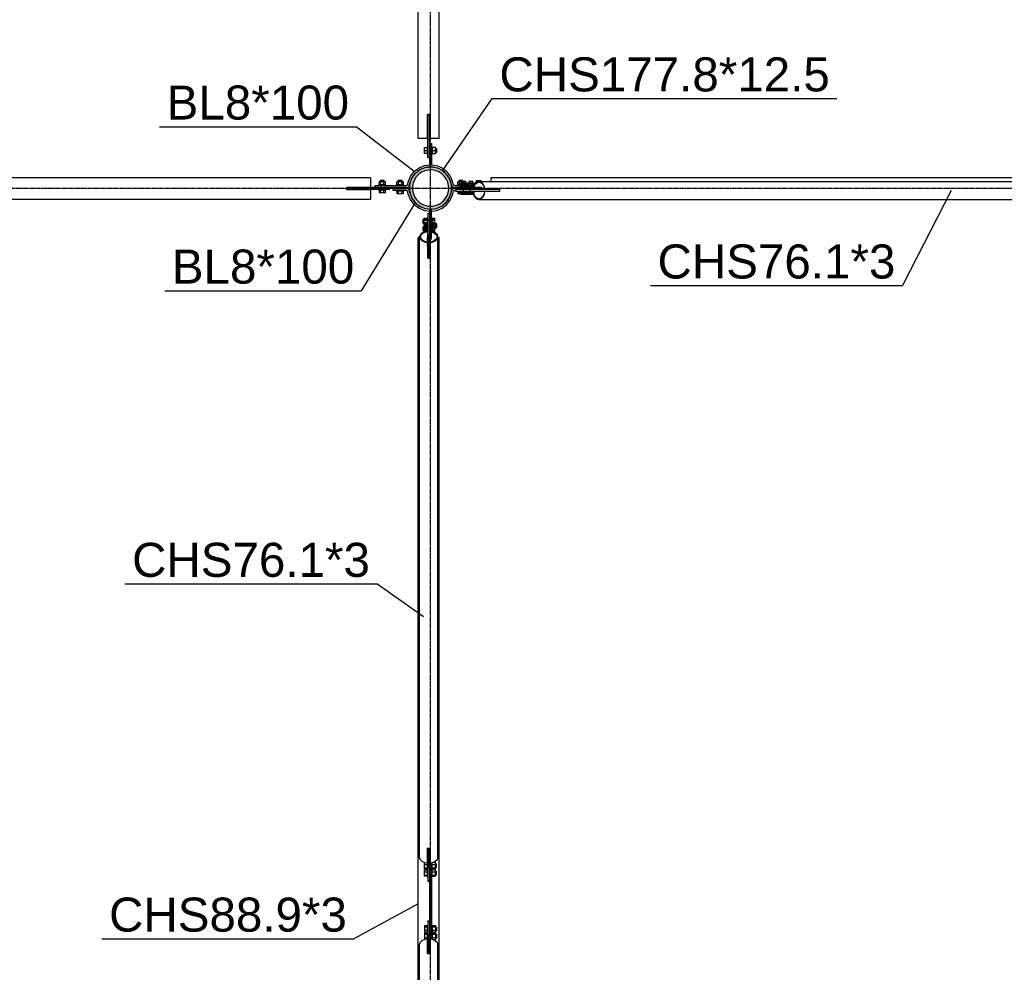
# Model space of a CAD drawing. Header units: millimetres. Extents: x 0 to 142951, y 0 to 27942.
# Tile 48 of 70: x 66618 to 70763, y 17200 to 21208. Entities that reach past the tile are written whole.
import ezdxf

# ---------------------------------------------------------------- set-up
doc = ezdxf.new("R2010")
doc.units = ezdxf.units.MM
doc.linetypes.add('DXK_LINE_DOT3', pattern=[5.9187, 2.979, -0.9799, 0.9799, -0.9799])
doc.styles.add('Arial', font='ARIAL.TTF', dxfattribs={"height": 0.2})

# ---------------------------------------------------------------- blocks, each defined once
blk = doc.blocks.new('Part-43703 - 42569')
at = {"color": 7}
for p, q in [((68335.8, 20393.7), (68335.8, 20205.4)), ((68335.8, 20393.7), (68343.8, 20393.7)), ((68335.8, 20364.3), (68343.8, 20364.3)), ((68335.8, 20336.2), (68343.8, 20336.2)), ((68343.8, 20205.4), (68343.8, 20302.5)), ((68335.8, 20205.4), (68343.8, 20205.4))]:
    blk.add_line(p, q, dxfattribs=at)
blk = doc.blocks.new('Part-42589 - 42569')
h = blk.add_hatch(color=6)
h.paths.add_polyline_path([(68436.7, 20500), (68433.7, 20523), (68424.8, 20544.5), (68410.7, 20562.9), (68392.3, 20577), (68370.8, 20585.9), (68347.8, 20588.9), (68324.8, 20585.9), (68303.4, 20577), (68285, 20562.9), (68270.9, 20544.5), (68262, 20523), (68258.9, 20500), (68262, 20477), (68270.9, 20455.6), (68285, 20437.1), (68303.4, 20423), (68324.8, 20414.1), (68347.8, 20411.1), (68370.8, 20414.1), (68392.3, 20423), (68410.7, 20437.1), (68424.8, 20455.6), (68433.7, 20477)])
h.paths.add_polyline_path([(68414, 20461.8), (68401.9, 20446), (68386, 20433.8), (68367.6, 20426.2), (68347.8, 20423.6), (68328.1, 20426.2), (68309.6, 20433.8), (68293.8, 20446), (68281.7, 20461.8), (68274, 20480.2), (68271.4, 20500), (68274, 20519.8), (68281.7, 20538.2), (68293.8, 20554), (68309.6, 20566.2), (68328.1, 20573.8), (68347.8, 20576.4), (68367.6, 20573.8), (68386, 20566.2), (68401.9, 20554), (68414, 20538.2), (68421.6, 20519.8), (68424.2, 20500), (68421.6, 20480.2)])
for radius, start, end in [(88.9, 15, 195), (76.4, 345, 165), (88.9, 195, 15), (76.4, 165, 345)]:
    blk.add_arc((68347.8, 20500), radius, start, end)
blk = doc.blocks.new('Bolt-43810 - 42569')
at = {"color": 7}
for p, q in [((68502, 20520), (68475, 20520)), ((68475, 20510), (68475, 20520)), ((68479.1, 20510), (68479.1, 20520)), ((68496.3, 20528), (68480.7, 20528)), ((68480.7, 20520), (68480.7, 20528)), ((68492.6, 20510), (68492.6, 20520)), ((68496.3, 20520), (68496.3, 20528)), ((68502, 20510), (68502, 20520)), ((68531.4, 20520), (68504.4, 20520)), ((68504.4, 20510), (68504.4, 20520)), ((68508.5, 20510), (68508.5, 20520)), ((68525.7, 20528), (68510.1, 20528)), ((68510.1, 20520), (68510.1, 20528)), ((68522, 20510), (68522, 20520)), ((68525.7, 20520), (68525.7, 20528)), ((68531.4, 20514.1), (68531.4, 20520)), ((68473.9, 20483), (68473.9, 20486)), ((68503.1, 20483), (68473.9, 20483)), ((68475, 20473), (68475, 20483)), ((68479.1, 20473), (68479.1, 20483)), ((68492.6, 20473), (68492.6, 20483)), ((68502, 20473), (68502, 20483)), ((68503.1, 20483), (68503.1, 20486)), ((68503.3, 20483), (68503.3, 20486)), ((68526.1, 20483), (68503.3, 20483)), ((68504.4, 20473), (68504.4, 20483)), ((68508.5, 20473), (68508.5, 20483)), ((68510.1, 20494), (68510.1, 20496)), ((68522, 20473), (68522, 20483)), ((68532.5, 20485), (68532.5, 20486)), ((68502, 20473), (68475, 20473)), ((68528.2, 20473), (68504.4, 20473))]:
    blk.add_line(p, q, dxfattribs=at)
blk = doc.blocks.new('Bolt-43640 - 42569')
at = {"color": 7}
for p, q in [((68544, 20526), (68537.1, 20526)), ((68537.1, 20526), (68537.1, 20521.3)), ((68543, 20531), (68559, 20531)), ((68543, 20526), (68543, 20531)), ((68559, 20531), (68559, 20528.1)), ((68537.1, 20485), (68537.1, 20486)), ((68544, 20485), (68544, 20486)), ((68557.9, 20485), (68557.9, 20486)), ((68564.8, 20485), (68564.8, 20486))]:
    blk.add_line(p, q, dxfattribs=at)
blk = doc.blocks.new('Part-43777 - 42569')
at = {"color": 7}
for p, q in [((68335.8, 20627.9), (68335.8, 20807.9)), ((68335.8, 20807.9), (68343.8, 20807.9)), ((68343.8, 20627.9), (68343.8, 20807.9)), ((68335.8, 20627.9), (68343.8, 20627.9))]:
    blk.add_line(p, q, dxfattribs=at)
blk = doc.blocks.new('Part-43785 - 42569')
at = {"color": 7}
for p, q in [((68532.7, 20516.9), (68527.1, 20504.6)), ((68541.1, 20525.2), (68532.7, 20516.9)), ((68534.1, 20514.8), (68541.9, 20522.4)), ((68551, 20528.1), (68541.1, 20525.2)), ((68541.9, 20522.4), (68551, 20525.1)), ((68551, 20528.1), (70879.3, 20528.1)), ((68560.8, 20525.2), (68551, 20528.1)), ((68551, 20525.1), (68560.1, 20522.4)), ((68560.1, 20522.4), (68567.8, 20514.8)), ((68569.2, 20516.9), (68560.8, 20525.2)), ((68574.8, 20504.6), (68569.2, 20516.9)), ((70879.3, 20528.1), (70889.2, 20525.2)), ((70889.2, 20525.2), (70897.6, 20516.9)), ((70897.6, 20516.9), (70903.2, 20504.6)), ((68525.8, 20495), (68525.9, 20496)), ((68635.6, 20495), (68525.8, 20495)), ((68635.6, 20485), (68525.8, 20485)), ((68525.8, 20485), (68527.1, 20475.4)), ((68527, 20504), (68527.1, 20504.6)), ((68527.1, 20475.4), (68532.7, 20463.1)), ((68527.8, 20495), (68528, 20496)), ((68529, 20476.6), (68527.8, 20485)), ((68534.1, 20465.2), (68529, 20476.6)), ((68529.2, 20504), (68534.1, 20514.8)), ((68567.8, 20514.8), (68572.9, 20503.4)), ((68572.9, 20476.6), (68567.8, 20465.2)), ((68569.2, 20463.1), (68574.8, 20475.4)), ((68572.9, 20503.4), (68574.1, 20495)), ((68574.1, 20485), (68572.9, 20476.6)), ((68576.1, 20495), (68574.8, 20504.6)), ((68574.8, 20475.4), (68576.1, 20485)), ((68585.2, 20494), (68585.3, 20495)), ((68585.3, 20485), (68585.2, 20486)), ((68587.2, 20494), (68587.3, 20495)), ((68587.3, 20485), (68587.2, 20486)), ((68633.7, 20494), (68633.6, 20495)), ((68633.6, 20485), (68633.7, 20486)), ((68635.7, 20494), (68635.6, 20495)), ((68635.6, 20485), (68635.7, 20486)), ((70845, 20495), (70904.5, 20495)), ((70845, 20495), (70845.6, 20490)), ((70845.6, 20490), (70845, 20485)), ((70845, 20485), (70904.5, 20485)), ((70903.2, 20475.4), (70897.6, 20463.1)), ((70903.2, 20504.6), (70904.5, 20495)), ((70904.5, 20485), (70903.2, 20475.4)), ((68532.7, 20463.1), (68541.1, 20454.8)), ((68541.9, 20457.6), (68534.1, 20465.2)), ((68541.1, 20454.8), (68551, 20452)), ((68551, 20455), (68541.9, 20457.6)), ((68560.1, 20457.6), (68551, 20455)), ((68551, 20452), (68560.8, 20454.8)), ((68551, 20452), (70879.3, 20452)), ((68567.8, 20465.2), (68560.1, 20457.6)), ((68560.8, 20454.8), (68569.2, 20463.1)), ((70889.2, 20454.8), (70879.3, 20452)), ((70897.6, 20463.1), (70889.2, 20454.8))]:
    blk.add_line(p, q, dxfattribs=at)
blk = doc.blocks.new('Bolt-43736 - 42569')
at = {"color": 7}
for p, q in [((68322.8, 17396.1), (68332.8, 17396.1)), ((68322.8, 17396.1), (68322.8, 17368.8)), ((68322.8, 17391.3), (68332.8, 17391.3)), ((68322.8, 17377.6), (68332.8, 17377.6)), ((68322.8, 17368.8), (68332.8, 17368.8)), ((68322.8, 17365.3), (68332.8, 17365.3)), ((68322.8, 17365.3), (68322.8, 17338.5)), ((68332.8, 17397.2), (68332.8, 17367.7)), ((68332.8, 17397.2), (68335.8, 17397.2)), ((68332.8, 17367.7), (68335.8, 17367.7)), ((68332.8, 17366.5), (68332.8, 17340.5)), ((68332.8, 17366.5), (68335.8, 17366.5)), ((68351.8, 17397.2), (68354.8, 17397.2)), ((68351.8, 17367.7), (68354.8, 17367.7)), ((68351.8, 17366.5), (68354.8, 17366.5)), ((68354.8, 17397.2), (68354.8, 17367.7)), ((68354.8, 17396.1), (68367.8, 17396.1)), ((68354.8, 17391.3), (68367.8, 17391.3)), ((68354.8, 17377.6), (68367.8, 17377.6)), ((68354.8, 17368.8), (68367.8, 17368.8)), ((68354.8, 17366.5), (68354.8, 17339.4)), ((68354.8, 17365.3), (68367.8, 17365.3)), ((68367.8, 17396.1), (68367.8, 17368.8)), ((68367.8, 17390.3), (68372.8, 17390.3)), ((68367.8, 17374.6), (68372.8, 17374.6)), ((68367.8, 17365.3), (68367.8, 17338)), ((68372.8, 17390.3), (68372.8, 17374.6)), ((68322.8, 17360.5), (68332.8, 17360.5)), ((68322.8, 17346.9), (68332.8, 17346.9)), ((68334.8, 17336.9), (68335.8, 17336.9)), ((68354.8, 17360.5), (68367.8, 17360.5)), ((68354.8, 17346.9), (68367.8, 17346.9)), ((68358, 17338), (68367.8, 17338)), ((68367.8, 17359.6), (68372.8, 17359.6)), ((68367.8, 17343.8), (68372.8, 17343.8)), ((68372.8, 17359.6), (68372.8, 17343.8))]:
    blk.add_line(p, q, dxfattribs=at)
blk = doc.blocks.new('Part-43633 - 42569')
at = {"color": 7}
blk.add_line((68521, 20494), (68521, 20496), dxfattribs=at)
blk = doc.blocks.new('Part-43631 - 42569')
at = {"color": 7}
for p, q in [((68263.4, 20548.7), (68278.9, 20568.9)), ((68270.4, 20544.7), (68284.6, 20563.2)), ((68278.9, 20568.9), (68299.1, 20584.4)), ((68284.6, 20563.2), (68303.1, 20577.4)), ((68299.1, 20584.4), (68322.6, 20594.1)), ((68303.1, 20577.4), (68324.7, 20586.4)), ((68322.6, 20594.1), (68347.8, 20597.5)), ((68324.7, 20586.4), (68347.8, 20589.4)), ((68347.8, 20597.5), (68373.1, 20594.1)), ((68347.8, 20589.4), (68371, 20586.4)), ((68371, 20586.4), (68392.5, 20577.4)), ((68373.1, 20594.1), (68396.6, 20584.4)), ((68392.5, 20577.4), (68411.1, 20563.2)), ((68396.6, 20584.4), (68416.8, 20568.9)), ((68425.3, 20544.7), (68411.1, 20563.2)), ((68432.3, 20548.7), (68416.8, 20568.9)), ((68252.6, 20517), (68251.2, 20513.4)), ((68252.6, 20517), (68253.7, 20525.2)), ((68253.7, 20525.2), (68263.4, 20548.7)), ((68257.8, 20508.8), (68260.5, 20515.9)), ((68260.5, 20515.9), (68261.5, 20523.1)), ((68261.5, 20523.1), (68270.4, 20544.7)), ((68434.2, 20523.1), (68425.3, 20544.7)), ((68442, 20525.2), (68432.3, 20548.7)), ((68435.1, 20515.9), (68434.2, 20523.1)), ((68435.1, 20515.9), (68437.9, 20508.8)), ((68443.1, 20517), (68442, 20525.2)), ((68444.5, 20513.4), (68443.1, 20517)), ((68114.7, 20510), (68244.7, 20510)), ((68114.7, 20502), (68114.7, 20510)), ((68244.7, 20502), (68114.7, 20502)), ((68248.4, 20510.9), (68244.7, 20510)), ((68244.7, 20502), (68252.1, 20503.8)), ((68251.2, 20513.4), (68248.4, 20510.9)), ((68252.1, 20503.8), (68257.8, 20508.8)), ((68437.9, 20508.8), (68443.4, 20504)), ((68447.3, 20510.9), (68444.5, 20513.4)), ((68451, 20510), (68447.3, 20510.9)), ((68451, 20510), (68529.6, 20510))]:
    blk.add_line(p, q, dxfattribs=at)
blk = doc.blocks.new('Bolt-43639 - 42569')
at = {"color": 7}
for p, q in [((68489.8, 20526), (68462.1, 20526)), ((68462.1, 20513), (68462.1, 20526)), ((68484, 20532), (68468, 20532)), ((68468, 20526), (68468, 20532)), ((68469, 20513), (68469, 20526)), ((68482.9, 20513), (68482.9, 20526)), ((68484, 20526), (68484, 20532)), ((68489.8, 20513), (68489.8, 20526)), ((68491, 20513), (68461, 20513)), ((68461, 20510), (68461, 20513)), ((68462.1, 20486), (68462.1, 20477)), ((68462.1, 20477), (68489.8, 20477)), ((68469, 20477), (68469, 20486)), ((68482.9, 20477), (68482.9, 20486)), ((68489.8, 20477), (68489.8, 20486)), ((68491, 20510), (68491, 20513))]:
    blk.add_line(p, q, dxfattribs=at)
blk = doc.blocks.new('Part-43627 - 42569')
at = {"color": 7}
for p, q in [((73494.7, 20542.5), (68601, 20542.5)), ((68601, 20542.5), (68601, 20528.1))]:
    blk.add_line(p, q, dxfattribs=at)
blk = doc.blocks.new('Part-43538 - 42569')
at = {"color": 7}
for p, q in [((68295.4, 14707.9), (68295.4, 20292.1)), ((68301.8, 20292.1), (68295.4, 20292.1)), ((68334.8, 20292.1), (68335.3, 20292.1)), ((68335.3, 20255.9), (68335.3, 20292.1)), ((68344.3, 20255.9), (68344.3, 20285.1)), ((68384.3, 20292.1), (68377.9, 20292.1)), ((68384.3, 14707.9), (68384.3, 20292.1)), ((68335.3, 14707.9), (68335.3, 14744.1)), ((68344.3, 14714.9), (68344.3, 14744.1)), ((68295.4, 14707.9), (68301.8, 14707.9)), ((68334.8, 14707.9), (68335.3, 14707.9)), ((68384.3, 14707.9), (68377.9, 14707.9))]:
    blk.add_line(p, q, dxfattribs=at)
blk = doc.blocks.new('Part-43630 - 42569')
at = {"color": 7}
for p, q in [((68189.7, 20498), (68244.7, 20498)), ((68189.7, 20490), (68189.7, 20498)), ((68244.7, 20490), (68189.7, 20490)), ((68252.1, 20496.2), (68244.7, 20498)), ((68244.7, 20490), (68248.4, 20489.1)), ((68248.4, 20489.1), (68251.2, 20486.6)), ((68251.2, 20486.6), (68252.6, 20483)), ((68257.8, 20491.2), (68252.1, 20496.2)), ((68253.7, 20474.8), (68252.6, 20483)), ((68263.4, 20451.3), (68253.7, 20474.8)), ((68260.5, 20484.1), (68257.8, 20491.2)), ((68261.5, 20476.9), (68260.5, 20484.1)), ((68270.4, 20455.3), (68261.5, 20476.9)), ((68425.3, 20455.3), (68434.2, 20476.9)), ((68432.3, 20451.3), (68442, 20474.8)), ((68434.2, 20476.9), (68435.1, 20484.1)), ((68437.9, 20491.2), (68435.1, 20484.1)), ((68443.4, 20496), (68437.9, 20491.2)), ((68442, 20474.8), (68443.1, 20483)), ((68443.1, 20483), (68444.5, 20486.6)), ((68444.5, 20486.6), (68447.3, 20489.1)), ((68447.3, 20489.1), (68451, 20490)), ((68451, 20490), (68454.5, 20490)), ((68506, 20494), (68506, 20496)), ((68278.9, 20431.1), (68263.4, 20451.3)), ((68284.6, 20436.8), (68270.4, 20455.3)), ((68284.6, 20436.8), (68303.1, 20422.6)), ((68392.5, 20422.6), (68411.1, 20436.8)), ((68411.1, 20436.8), (68425.3, 20455.3)), ((68416.8, 20431.1), (68432.3, 20451.3)), ((68278.9, 20431.1), (68299.1, 20415.6)), ((68299.1, 20415.6), (68322.6, 20405.9)), ((68303.1, 20422.6), (68324.7, 20413.6)), ((68322.6, 20405.9), (68343.8, 20403.1)), ((68324.7, 20413.6), (68344, 20411.1)), ((68351.6, 20411.1), (68371, 20413.6)), ((68351.8, 20403.1), (68373.1, 20405.9)), ((68371, 20413.6), (68392.5, 20422.6)), ((68373.1, 20405.9), (68396.6, 20415.6)), ((68396.6, 20415.6), (68416.8, 20431.1))]:
    blk.add_line(p, q, dxfattribs=at)
blk = doc.blocks.new('Bolt-43638 - 42569')
at = {"color": 7}
for p, q in [((68233.6, 20526), (68205.8, 20526)), ((68205.8, 20513), (68205.8, 20526)), ((68227.7, 20532), (68211.7, 20532)), ((68211.7, 20526), (68211.7, 20532)), ((68212.8, 20513), (68212.8, 20526)), ((68226.6, 20513), (68226.6, 20526)), ((68227.7, 20526), (68227.7, 20532)), ((68233.6, 20513), (68233.6, 20526)), ((68234.7, 20513), (68204.7, 20513)), ((68204.7, 20510), (68204.7, 20513)), ((68204.7, 20487), (68204.7, 20490)), ((68234.7, 20487), (68204.7, 20487)), ((68205.8, 20487), (68205.8, 20477)), ((68205.8, 20477), (68233.6, 20477)), ((68211.7, 20498), (68211.7, 20502)), ((68212.8, 20477), (68212.8, 20487)), ((68226.6, 20477), (68226.6, 20487)), ((68227.7, 20498), (68227.7, 20502)), ((68233.6, 20477), (68233.6, 20487)), ((68234.7, 20510), (68234.7, 20513)), ((68234.7, 20487), (68234.7, 20490))]:
    blk.add_line(p, q, dxfattribs=at)
blk = doc.blocks.new('Bolt-43648 - 42569')
at = {"color": 7}
for p, q in [((68322.8, 20354.1), (68332.8, 20354.1)), ((68322.8, 20354.1), (68322.8, 20330.1)), ((68332.8, 20357.1), (68332.8, 20327.1)), ((68332.8, 20357.1), (68335.8, 20357.1)), ((68351.8, 20357.1), (68354.8, 20357.1)), ((68354.8, 20357.1), (68354.8, 20327.1)), ((68354.8, 20354.1), (68367.8, 20354.1)), ((68367.8, 20354.1), (68367.8, 20330.1)), ((68367.8, 20350.1), (68372.8, 20350.1)), ((68372.8, 20350.1), (68372.8, 20334.1)), ((68322.8, 20342.1), (68332.8, 20342.1)), ((68322.8, 20330.1), (68332.8, 20330.1)), ((68332.8, 20327.1), (68335.8, 20327.1)), ((68351.8, 20327.1), (68354.8, 20327.1)), ((68354.8, 20342.1), (68367.8, 20342.1)), ((68367.8, 20330.1), (68354.8, 20330.1)), ((68367.8, 20334.1), (68372.8, 20334.1))]:
    blk.add_line(p, q, dxfattribs=at)
blk = doc.blocks.new('Part-43650 - 42569')
at = {"color": 7}
for p, q in [((68094.7, 20542.5), (63201, 20542.5)), ((68094.7, 20542.5), (68094.7, 20502.5)), ((67993.7, 20502.5), (68094.7, 20502.5)), ((67993.7, 20502.5), (67993.7, 20493.5)), ((67993.7, 20493.5), (68094.7, 20493.5)), ((68094.7, 20493.5), (68094.7, 20453.6)), ((63201, 20453.6), (68094.7, 20453.6))]:
    blk.add_line(p, q, dxfattribs=at)
blk = doc.blocks.new('Part-43654 - 42569')
at = {"color": 7}
for p, q in [((68174.7, 20502), (67994.7, 20502)), ((67994.7, 20494), (67994.7, 20502)), ((68174.7, 20494), (67994.7, 20494)), ((68174.7, 20494), (68174.7, 20502))]:
    blk.add_line(p, q, dxfattribs=at)
blk = doc.blocks.new('Bolt-43656 - 42569')
at = {"color": 7}
for p, q in [((68158.6, 20526), (68130.8, 20526)), ((68130.8, 20513), (68130.8, 20526)), ((68152.7, 20531), (68136.7, 20531)), ((68136.7, 20526), (68136.7, 20531)), ((68137.8, 20513), (68137.8, 20526)), ((68151.6, 20513), (68151.6, 20526)), ((68152.7, 20526), (68152.7, 20531)), ((68158.6, 20513), (68158.6, 20526)), ((68159.7, 20513), (68129.7, 20513)), ((68129.7, 20510), (68129.7, 20513)), ((68129.7, 20491), (68129.7, 20494)), ((68159.7, 20491), (68129.7, 20491)), ((68130.8, 20491), (68130.8, 20481)), ((68130.8, 20481), (68158.6, 20481)), ((68137.8, 20481), (68137.8, 20491)), ((68151.6, 20481), (68151.6, 20491)), ((68158.6, 20481), (68158.6, 20491)), ((68159.7, 20510), (68159.7, 20513)), ((68159.7, 20491), (68159.7, 20494))]:
    blk.add_line(p, q, dxfattribs=at)
blk = doc.blocks.new('Bolt-43778 - 42569')
at = {"color": 7}
for p, q in [((68322.8, 20669.9), (68332.8, 20669.9)), ((68322.8, 20645.9), (68322.8, 20669.9)), ((68322.8, 20657.9), (68332.8, 20657.9)), ((68332.8, 20645.9), (68322.8, 20645.9)), ((68332.8, 20672.9), (68332.8, 20642.9)), ((68332.8, 20672.9), (68335.8, 20672.9)), ((68332.8, 20642.9), (68335.8, 20642.9)), ((68351.8, 20672.9), (68354.8, 20672.9)), ((68351.8, 20642.9), (68354.8, 20642.9)), ((68354.8, 20672.9), (68354.8, 20642.9)), ((68367.8, 20669.9), (68354.8, 20669.9)), ((68354.8, 20657.9), (68367.8, 20657.9)), ((68354.8, 20645.9), (68367.8, 20645.9)), ((68367.8, 20645.9), (68367.8, 20669.9)), ((68367.8, 20665.9), (68372.8, 20665.9)), ((68367.8, 20649.9), (68372.8, 20649.9)), ((68372.8, 20665.9), (68372.8, 20649.9))]:
    blk.add_line(p, q, dxfattribs=at)
blk = doc.blocks.new('Part-43776 - 42569')
at = {"color": 7}
for p, q in [((68343.8, 20687.9), (68343.8, 20598)), ((68343.8, 20687.9), (68351.8, 20687.9)), ((68351.8, 20687.9), (68351.8, 20598)), ((68343.8, 20598), (68351.8, 20598))]:
    blk.add_line(p, q, dxfattribs=at)
blk = doc.blocks.new('Part-43790 - 42569')
at = {"color": 7}
for p, q in [((68638.9, 20494), (68454.5, 20494)), ((68454.5, 20494), (68454.5, 20486)), ((68638.9, 20486), (68454.5, 20486)), ((68485.8, 20486), (68485.8, 20494)), ((68514, 20486), (68514, 20494)), ((68638.9, 20486), (68638.9, 20494))]:
    blk.add_line(p, q, dxfattribs=at)
blk = doc.blocks.new('Bolt-43808 - 42569')
at = {"color": 7}
for p, q in [((68475, 20520), (68502, 20520)), ((68475, 20507), (68475, 20520)), ((68496.3, 20528), (68480.7, 20528)), ((68480.7, 20520), (68480.7, 20528)), ((68484.4, 20507), (68484.4, 20520)), ((68496.3, 20520), (68496.3, 20528)), ((68497.9, 20507), (68497.9, 20520)), ((68502, 20520), (68502, 20507)), ((68504.4, 20520), (68531.4, 20520)), ((68504.4, 20507), (68504.4, 20520)), ((68525.7, 20528), (68510.1, 20528)), ((68510.1, 20520), (68510.1, 20528)), ((68513.8, 20507), (68513.8, 20520)), ((68525.7, 20520), (68525.7, 20528)), ((68527.3, 20507), (68527.3, 20520)), ((68531.4, 20520), (68531.4, 20507)), ((68503.1, 20507), (68473.9, 20507)), ((68473.9, 20504), (68473.9, 20507)), ((68473.9, 20483), (68473.9, 20486)), ((68503.1, 20483), (68473.9, 20483)), ((68475, 20473), (68475, 20483)), ((68480.7, 20494), (68480.7, 20496)), ((68484.4, 20473), (68484.4, 20483)), ((68496.3, 20494), (68496.3, 20496)), ((68497.9, 20473), (68497.9, 20483)), ((68502, 20473), (68502, 20483)), ((68503.1, 20504), (68503.1, 20507)), ((68503.1, 20483), (68503.1, 20486)), ((68532.5, 20507), (68503.3, 20507)), ((68503.3, 20504), (68503.3, 20507)), ((68503.3, 20483), (68503.3, 20486)), ((68532.5, 20483), (68503.3, 20483)), ((68504.4, 20473), (68504.4, 20483)), ((68510.1, 20494), (68510.1, 20496)), ((68513.8, 20473), (68513.8, 20483)), ((68525.7, 20494), (68525.7, 20496)), ((68527.3, 20473), (68527.3, 20483)), ((68531.4, 20473), (68531.4, 20483)), ((68532.5, 20504), (68532.5, 20507)), ((68532.5, 20483), (68532.5, 20486)), ((68502, 20473), (68475, 20473)), ((68531.4, 20473), (68504.4, 20473))]:
    blk.add_line(p, q, dxfattribs=at)
blk = doc.blocks.new('Part-43696 - 42569')
at = {"color": 7}
for p, q in [((68312.9, 20311.6), (68304.7, 20303.8)), ((68307.5, 20303), (68315.1, 20310.3)), ((68325.3, 20316.9), (68312.9, 20311.6)), ((68315.1, 20310.3), (68326.4, 20315.1)), ((68334.8, 20318.1), (68325.3, 20316.9)), ((68326.4, 20315.1), (68334.8, 20316.2)), ((68334.8, 20318.1), (68334.8, 20208.5)), ((68354.4, 20316.9), (68351.8, 20317.2)), ((68351.8, 20315.3), (68353.3, 20315.1)), ((68353.3, 20315.1), (68364.6, 20310.3)), ((68366.7, 20311.6), (68354.4, 20316.9)), ((68364.6, 20310.3), (68372.2, 20303)), ((68375, 20303.8), (68366.7, 20311.6)), ((68304.7, 20303.8), (68301.8, 20294.5)), ((68301.8, 17682.9), (68301.8, 20294.5)), ((68301.8, 20294.5), (68304.7, 20285.1)), ((68304.7, 20285.1), (68312.9, 20277.3)), ((68304.8, 20294.5), (68307.5, 20303)), ((68307.5, 20285.9), (68304.8, 20294.5)), ((68315.1, 20278.6), (68307.5, 20285.9)), ((68312.9, 20277.3), (68325.3, 20272)), ((68326.4, 20273.8), (68315.1, 20278.6)), ((68325.3, 20272), (68334.8, 20270.8)), ((68334.8, 20272.7), (68326.4, 20273.8)), ((68344.8, 20285.1), (68344.8, 20208.5)), ((68353.3, 20273.8), (68344.8, 20272.7)), ((68344.8, 20270.8), (68354.4, 20272)), ((68364.6, 20278.6), (68353.3, 20273.8)), ((68354.4, 20272), (68366.7, 20277.3)), ((68372.2, 20285.9), (68364.6, 20278.6)), ((68366.7, 20277.3), (68375, 20285.1)), ((68372.2, 20303), (68374.9, 20294.5)), ((68374.9, 20294.5), (68372.2, 20285.9)), ((68377.9, 20294.5), (68375, 20303.8)), ((68375, 20285.1), (68377.9, 20294.5)), ((68377.9, 17682.9), (68377.9, 20294.5)), ((68334.8, 20255.8), (68335.8, 20256)), ((68334.8, 20253.9), (68335.8, 20254.1)), ((68343.8, 20256), (68344.8, 20255.8)), ((68343.8, 20254.1), (68344.8, 20253.9)), ((68334.8, 20210.4), (68335.8, 20210.3)), ((68334.8, 20208.5), (68335.8, 20208.3)), ((68343.8, 20210.3), (68344.8, 20210.4)), ((68343.8, 20208.3), (68344.8, 20208.5)), ((68334.8, 17659.2), (68334.8, 17721.5)), ((68339.8, 17720.9), (68334.8, 17721.5)), ((68344.8, 17721.5), (68339.8, 17720.9)), ((68344.8, 17659.2), (68344.8, 17721.5)), ((68304.7, 17673.6), (68301.8, 17682.9)), ((68312.9, 17665.7), (68304.7, 17673.6)), ((68325.3, 17660.5), (68312.9, 17665.7)), ((68334.8, 17659.2), (68325.3, 17660.5)), ((68354.4, 17660.5), (68344.8, 17659.2)), ((68366.7, 17665.7), (68354.4, 17660.5)), ((68375, 17673.6), (68366.7, 17665.7)), ((68377.9, 17682.9), (68375, 17673.6))]:
    blk.add_line(p, q, dxfattribs=at)
blk = doc.blocks.new('Part-43699 - 42569')
at = {"color": 7}
for p, q in [((68301.8, 17317.1), (68304.7, 17326.4)), ((68304.7, 17326.4), (68312.9, 17334.3)), ((68312.9, 17334.3), (68325.3, 17339.5)), ((68325.3, 17339.5), (68334.8, 17340.8)), ((68334.8, 17278.5), (68334.8, 17340.8)), ((68344.8, 17278.5), (68344.8, 17340.8)), ((68344.8, 17340.8), (68354.4, 17339.5)), ((68354.4, 17339.5), (68366.7, 17334.3)), ((68366.7, 17334.3), (68375, 17326.4)), ((68375, 17326.4), (68377.9, 17317.1)), ((68301.8, 14705.5), (68301.8, 17317.1)), ((68377.9, 14705.5), (68377.9, 17317.1)), ((68334.8, 17278.5), (68339.8, 17279.1)), ((68339.8, 17279.1), (68344.8, 17278.5)), ((68334.8, 14791.5), (68335.8, 14791.7)), ((68334.8, 14791.5), (68334.8, 14681.9)), ((68334.8, 14789.6), (68335.8, 14789.7)), ((68343.8, 14791.7), (68344.8, 14791.5)), ((68343.8, 14789.7), (68344.8, 14789.6)), ((68344.8, 14791.5), (68344.8, 14714.9)), ((68304.7, 14714.9), (68301.8, 14705.5)), ((68312.9, 14722.7), (68304.7, 14714.9)), ((68304.8, 14705.5), (68307.5, 14714.1)), ((68307.5, 14714.1), (68315.1, 14721.4)), ((68325.3, 14728), (68312.9, 14722.7)), ((68315.1, 14721.4), (68326.4, 14726.2)), ((68334.8, 14729.2), (68325.3, 14728)), ((68326.4, 14726.2), (68334.8, 14727.3)), ((68334.8, 14746.1), (68335.8, 14745.9)), ((68334.8, 14744.2), (68335.8, 14744)), ((68343.8, 14745.9), (68344.8, 14746.1)), ((68343.8, 14744), (68344.8, 14744.2)), ((68354.4, 14728), (68344.8, 14729.2)), ((68344.8, 14727.3), (68353.3, 14726.2)), ((68353.3, 14726.2), (68364.6, 14721.4)), ((68366.7, 14722.7), (68354.4, 14728)), ((68364.6, 14721.4), (68372.2, 14714.1)), ((68375, 14714.9), (68366.7, 14722.7)), ((68372.2, 14714.1), (68374.9, 14705.5)), ((68377.9, 14705.5), (68375, 14714.9)), ((68301.8, 14705.5), (68304.7, 14696.2)), ((68304.7, 14696.2), (68312.9, 14688.4)), ((68307.5, 14697), (68304.8, 14705.5)), ((68315.1, 14689.7), (68307.5, 14697)), ((68312.9, 14688.4), (68325.3, 14683.1)), ((68326.4, 14684.9), (68315.1, 14689.7)), ((68325.3, 14683.1), (68334.8, 14681.9)), ((68334.8, 14683.8), (68326.4, 14684.9)), ((68353.3, 14684.9), (68351.8, 14684.7)), ((68351.8, 14682.8), (68354.4, 14683.1)), ((68364.6, 14689.7), (68353.3, 14684.9)), ((68354.4, 14683.1), (68366.7, 14688.4)), ((68372.2, 14697), (68364.6, 14689.7)), ((68366.7, 14688.4), (68375, 14696.2)), ((68374.9, 14705.5), (68372.2, 14697)), ((68375, 14696.2), (68377.9, 14705.5))]:
    blk.add_line(p, q, dxfattribs=at)
blk = doc.blocks.new('Part-43700 - 42569')
at = {"color": 7}
for p, q in [((68351.8, 20411.1), (68343.8, 20411.1)), ((68343.8, 20411.1), (68343.8, 20302.5)), ((68343.8, 20401.1), (68351.8, 20401.1)), ((68351.8, 20285.1), (68351.8, 20411.1)), ((68351.8, 20285.1), (68343.8, 20285.1))]:
    blk.add_line(p, q, dxfattribs=at)
blk = doc.blocks.new('Bolt-43708 - 42569')
at = {"color": 7}
for p, q in [((68314.8, 20367.7), (68314.8, 20351.9)), ((68314.8, 20367.7), (68319.8, 20367.7)), ((68314.8, 20351.9), (68319.8, 20351.9)), ((68319.8, 20373.5), (68319.8, 20346.2)), ((68319.8, 20373.5), (68332.8, 20373.5)), ((68319.8, 20364.6), (68332.8, 20364.6)), ((68319.8, 20351), (68332.8, 20351)), ((68332.8, 20374.6), (68332.8, 20345)), ((68332.8, 20374.6), (68335.8, 20374.6)), ((68351.8, 20374.6), (68354.8, 20374.6)), ((68354.8, 20345.8), (68354.8, 20374.6)), ((68354.8, 20373.5), (68364.8, 20373.5)), ((68354.8, 20364.6), (68364.8, 20364.6)), ((68354.8, 20351), (68364.8, 20351)), ((68364.8, 20373.5), (68364.8, 20346.2)), ((68314.8, 20336.9), (68314.8, 20321.2)), ((68314.8, 20336.9), (68319.8, 20336.9)), ((68314.8, 20321.2), (68319.8, 20321.2)), ((68319.8, 20346.2), (68332.8, 20346.2)), ((68319.8, 20342.7), (68319.8, 20315.4)), ((68319.8, 20342.7), (68332.8, 20342.7)), ((68319.8, 20333.9), (68332.8, 20333.9)), ((68319.8, 20320.2), (68332.8, 20320.2)), ((68319.8, 20315.4), (68332.8, 20315.4)), ((68332.8, 20345), (68335.8, 20345)), ((68332.8, 20343.8), (68332.8, 20314.3)), ((68332.8, 20343.8), (68335.8, 20343.8)), ((68332.8, 20314.3), (68335.8, 20314.3)), ((68351.8, 20345), (68354.8, 20345)), ((68351.8, 20343.8), (68354.8, 20343.8)), ((68351.8, 20314.3), (68354.8, 20314.3)), ((68354.8, 20346.2), (68364.8, 20346.2)), ((68354.8, 20345), (68354.8, 20345.8)), ((68354.8, 20315), (68354.8, 20343.8)), ((68354.8, 20342.7), (68364.8, 20342.7)), ((68354.8, 20333.9), (68364.8, 20333.9)), ((68354.8, 20320.2), (68364.8, 20320.2)), ((68354.8, 20315.4), (68364.8, 20315.4)), ((68354.8, 20314.3), (68354.8, 20315)), ((68364.8, 20342.7), (68364.8, 20315.4))]:
    blk.add_line(p, q, dxfattribs=at)
blk = doc.blocks.new('Bolt-43709 - 42569')
at = {"color": 7}
for p, q in [((68314.8, 20367.7), (68314.8, 20367.3)), ((68314.8, 20367.7), (68319.8, 20367.7)), ((68314.8, 20367.3), (68314.8, 20351.9)), ((68314.8, 20351.9), (68319.8, 20351.9)), ((68319.8, 20373.5), (68319.8, 20346.2)), ((68319.8, 20373.5), (68332.8, 20373.5)), ((68319.8, 20368.7), (68332.8, 20368.7)), ((68319.8, 20355), (68332.8, 20355)), ((68332.8, 20374.6), (68332.8, 20373.9)), ((68332.8, 20374.6), (68335.8, 20374.6)), ((68332.8, 20373.9), (68332.8, 20345)), ((68351.8, 20374.6), (68354.8, 20374.6)), ((68354.8, 20374.6), (68354.8, 20345)), ((68354.8, 20373.5), (68364.8, 20373.5)), ((68354.8, 20368.7), (68364.8, 20368.7)), ((68354.8, 20355), (68364.8, 20355)), ((68364.8, 20373.5), (68364.8, 20346.2)), ((68314.8, 20336.9), (68314.8, 20336.6)), ((68314.8, 20336.9), (68319.8, 20336.9)), ((68314.8, 20336.6), (68314.8, 20321.2)), ((68314.8, 20321.2), (68319.8, 20321.2)), ((68319.8, 20346.2), (68332.8, 20346.2)), ((68319.8, 20342.7), (68319.8, 20315.4)), ((68319.8, 20342.7), (68332.8, 20342.7)), ((68319.8, 20337.9), (68332.8, 20337.9)), ((68319.8, 20324.3), (68332.8, 20324.3)), ((68319.8, 20315.4), (68321.7, 20315.4)), ((68332.8, 20345), (68335.8, 20345)), ((68332.8, 20343.8), (68332.8, 20343.1)), ((68332.8, 20343.8), (68335.8, 20343.8)), ((68332.8, 20343.1), (68332.8, 20317.9)), ((68334.8, 20314.3), (68335.8, 20314.3)), ((68351.8, 20345), (68354.8, 20345)), ((68351.8, 20343.8), (68354.8, 20343.8)), ((68354.8, 20346.2), (68364.8, 20346.2)), ((68354.8, 20317.5), (68354.8, 20343.8)), ((68354.8, 20342.7), (68364.8, 20342.7)), ((68354.8, 20337.9), (68364.8, 20337.9)), ((68354.8, 20324.3), (68364.8, 20324.3)), ((68354.8, 20316.7), (68354.8, 20317.5)), ((68358, 20315.4), (68364.8, 20315.4)), ((68364.8, 20342.7), (68364.8, 20315.4))]:
    blk.add_line(p, q, dxfattribs=at)
blk = doc.blocks.new('GridLine-43852 - 42569')
at = {"color": 6, "linetype": 'DXK_LINE_DOT3'}
blk.add_line((68347.8, 1000), (68347.8, 27692), dxfattribs=at)
blk = doc.blocks.new('Part-43730 - 42569')
at = {"color": 7}
for p, q in [((68344.8, 17698.2), (68343.8, 17698.2)), ((68351.8, 17660.1), (68351.8, 17339.9)), ((68343.8, 17640.1), (68343.8, 17359.9)), ((68343.8, 17636.9), (68351.8, 17636.9)), ((68343.8, 17363.1), (68351.8, 17363.1)), ((68343.8, 17301.8), (68344.8, 17301.8))]:
    blk.add_line(p, q, dxfattribs=at)
blk = doc.blocks.new('Part-43733 - 42569')
at = {"color": 7}
for p, q in [((68335.8, 17721.4), (68335.8, 17583.6)), ((68335.8, 17717), (68343.8, 17717)), ((68343.8, 17640.1), (68343.8, 17721.4)), ((68335.8, 17586.2), (68343.8, 17586.2)), ((68335.8, 17583.6), (68343.8, 17583.6))]:
    blk.add_line(p, q, dxfattribs=at)
blk = doc.blocks.new('Bolt-43734 - 42569')
at = {"color": 7}
for p, q in [((68322.8, 17634.7), (68322.8, 17661.5)), ((68332.8, 17659.5), (68332.8, 17633.5)), ((68334.8, 17663.1), (68335.8, 17663.1)), ((68354.8, 17634.3), (68354.8, 17660.7)), ((68367.8, 17662), (68358, 17662)), ((68367.8, 17634.7), (68367.8, 17662)), ((68367.8, 17656.2), (68372.8, 17656.2)), ((68372.8, 17640.8), (68372.8, 17656.2)), ((68322.8, 17653.1), (68332.8, 17653.1)), ((68322.8, 17639.5), (68332.8, 17639.5)), ((68332.8, 17634.7), (68322.8, 17634.7)), ((68322.8, 17631.2), (68332.8, 17631.2)), ((68322.8, 17603.9), (68322.8, 17631.2)), ((68322.8, 17622.4), (68332.8, 17622.4)), ((68332.8, 17633.5), (68335.8, 17633.5)), ((68332.8, 17632.3), (68332.8, 17602.8)), ((68332.8, 17632.3), (68335.8, 17632.3)), ((68351.8, 17633.5), (68354.8, 17633.5)), ((68351.8, 17632.3), (68354.8, 17632.3)), ((68354.8, 17653.1), (68367.8, 17653.1)), ((68354.8, 17639.5), (68367.8, 17639.5)), ((68354.8, 17634.7), (68367.8, 17634.7)), ((68354.8, 17633.5), (68354.8, 17634.3)), ((68354.8, 17603.5), (68354.8, 17632.3)), ((68367.8, 17631.2), (68354.8, 17631.2)), ((68354.8, 17622.4), (68367.8, 17622.4)), ((68367.8, 17640.4), (68372.8, 17640.4)), ((68367.8, 17603.9), (68367.8, 17631.2)), ((68367.8, 17625.4), (68372.8, 17625.4)), ((68372.8, 17640.4), (68372.8, 17640.8)), ((68372.8, 17610.1), (68372.8, 17625.4)), ((68322.8, 17608.7), (68332.8, 17608.7)), ((68332.8, 17603.9), (68322.8, 17603.9)), ((68332.8, 17602.8), (68335.8, 17602.8)), ((68351.8, 17602.8), (68354.8, 17602.8)), ((68354.8, 17608.7), (68367.8, 17608.7)), ((68354.8, 17603.9), (68367.8, 17603.9)), ((68354.8, 17602.8), (68354.8, 17603.5)), ((68367.8, 17609.7), (68372.8, 17609.7)), ((68372.8, 17609.7), (68372.8, 17610.1))]:
    blk.add_line(p, q, dxfattribs=at)
blk = doc.blocks.new('Part-43735 - 42569')
at = {"color": 7}
for p, q in [((68335.8, 17416.4), (68335.8, 17278.6)), ((68335.8, 17416.4), (68343.8, 17416.4)), ((68335.8, 17413.8), (68343.8, 17413.8)), ((68343.8, 17278.6), (68343.8, 17359.9)), ((68335.8, 17283), (68343.8, 17283))]:
    blk.add_line(p, q, dxfattribs=at)
blk = doc.blocks.new('Part-43754 - 42569')
at = {"color": 7}
for p, q in [((68295.4, 20707.9), (68295.4, 26292.1)), ((68335.3, 26292.1), (68295.4, 26292.1)), ((68335.3, 26191.1), (68335.3, 26292.1)), ((68344.3, 26191.1), (68344.3, 26292.1)), ((68384.3, 26292.1), (68344.3, 26292.1)), ((68384.3, 20707.9), (68384.3, 26292.1)), ((68335.3, 26191.1), (68344.3, 26191.1)), ((68335.3, 20707.9), (68335.3, 20808.9)), ((68344.3, 20808.9), (68335.3, 20808.9)), ((68344.3, 20707.9), (68344.3, 20808.9)), ((68335.3, 20707.9), (68295.4, 20707.9)), ((68384.3, 20707.9), (68344.3, 20707.9))]:
    blk.add_line(p, q, dxfattribs=at)
blk = doc.blocks.new('Part-43841 - 42569')
at = {"color": 7}
for p, q in [((68436.7, 20496), (68436.7, 20504)), ((68436.7, 20504), (68562.7, 20504)), ((68562.7, 20496), (68436.7, 20496)), ((68446.7, 20496), (68446.7, 20504)), ((68562.7, 20496), (68562.7, 20504))]:
    blk.add_line(p, q, dxfattribs=at)
blk = doc.blocks.new('GridLine-43861 - 42569')
at = {"color": 6, "linetype": 'DXK_LINE_DOT3'}
blk.add_line((61304.8, 20500), (80035.8, 20500), dxfattribs=at)
blk = doc.blocks.new('Mark-44156 - 42569')
at = {"color": 136}
for p, q in [((68397.3, 20572.6), (68607.6, 20876.6)), ((68607.6, 20876.6), (70057.7, 20876.6))]:
    blk.add_line(p, q, dxfattribs=at)
at = {"color": 96, "style": 'Arial'}
blk.add_text('CHS177.8*12.5', height=143.262, dxfattribs=at).set_placement((68637.6, 20906.6))
blk = doc.blocks.new('Mark-44721 - 42569')
at = {"color": 136}
for p in [(67206.8, 20758.1), (68278.9, 20568.9)]:
    blk.add_line(p, (68034.4, 20758.1), dxfattribs=at)
at = {"color": 30, "style": 'Arial'}
blk.add_text('BL8*100', height=143.26, dxfattribs=at).set_placement((67236.8, 20788.1))
blk = doc.blocks.new('Mark-44670 - 42569')
at = {"color": 136}
for p in [(68295.4, 17488), (66964.5, 17340.9)]:
    blk.add_line(p, (68025.3, 17340.9), dxfattribs=at)
at = {"color": 30, "style": 'Arial'}
blk.add_text('CHS88.9*3', height=143.26, dxfattribs=at).set_placement((66994.5, 17370.9))
blk = doc.blocks.new('Mark-44720 - 42569')
at = {"color": 136}
for p in [(68280.3, 20433.3), (67228.7, 20067.8)]:
    blk.add_line(p, (68056.3, 20067.8), dxfattribs=at)
at = {"color": 30, "style": 'Arial'}
blk.add_text('BL8*100', height=143.26, dxfattribs=at).set_placement((67258.7, 20097.8))
blk = doc.blocks.new('Mark-44756 - 42569')
at = {"color": 136}
for p in [(67061.4, 18833.8), (68317.6, 18695.4)]:
    blk.add_line(p, (68122.2, 18833.8), dxfattribs=at)
at = {"color": 30, "style": 'Arial'}
blk.add_text('CHS76.1*3', height=143.26, dxfattribs=at).set_placement((67091.4, 18863.8))
blk = doc.blocks.new('Mark-44809 - 42569')
at = {"color": 136}
for p in [(70538.4, 20489.5), (69273.1, 20089.3)]:
    blk.add_line(p, (70333.9, 20089.3), dxfattribs=at)
at = {"color": 30, "style": 'Arial'}
blk.add_text('CHS76.1*3', height=143.26, dxfattribs=at).set_placement((69303.1, 20119.3))

msp = doc.modelspace()

# ---------------------------------------------------------------- block references
for name in ['GridLine-43852 - 42569', 'Part-43754 - 42569', 'Mark-44156 - 42569', 'Mark-44721 - 42569', 'Part-43777 - 42569', 'Part-43776 - 42569', 'Bolt-43778 - 42569', 'GridLine-43861 - 42569', 'Part-43631 - 42569', 'Part-42589 - 42569', 'Part-43650 - 42569', 'Bolt-43656 - 42569', 'Bolt-43638 - 42569', 'Bolt-43639 - 42569', 'Bolt-43810 - 42569', 'Bolt-43808 - 42569', 'Part-43785 - 42569', 'Bolt-43640 - 42569', 'Part-43627 - 42569', 'Part-43654 - 42569', 'Part-43630 - 42569', 'Part-43841 - 42569', 'Part-43790 - 42569', 'Part-43633 - 42569', 'Mark-44809 - 42569', 'Mark-44720 - 42569', 'Part-43703 - 42569', 'Part-43700 - 42569', 'Bolt-43708 - 42569', 'Bolt-43709 - 42569', 'Bolt-43648 - 42569', 'Part-43696 - 42569', 'Part-43538 - 42569', 'Mark-44756 - 42569', 'Part-43733 - 42569', 'Part-43730 - 42569', 'Bolt-43734 - 42569', 'Mark-44670 - 42569', 'Part-43735 - 42569', 'Bolt-43736 - 42569', 'Part-43699 - 42569']:
    msp.add_blockref(name, (0, 0))

doc.saveas('drawing.dxf')
